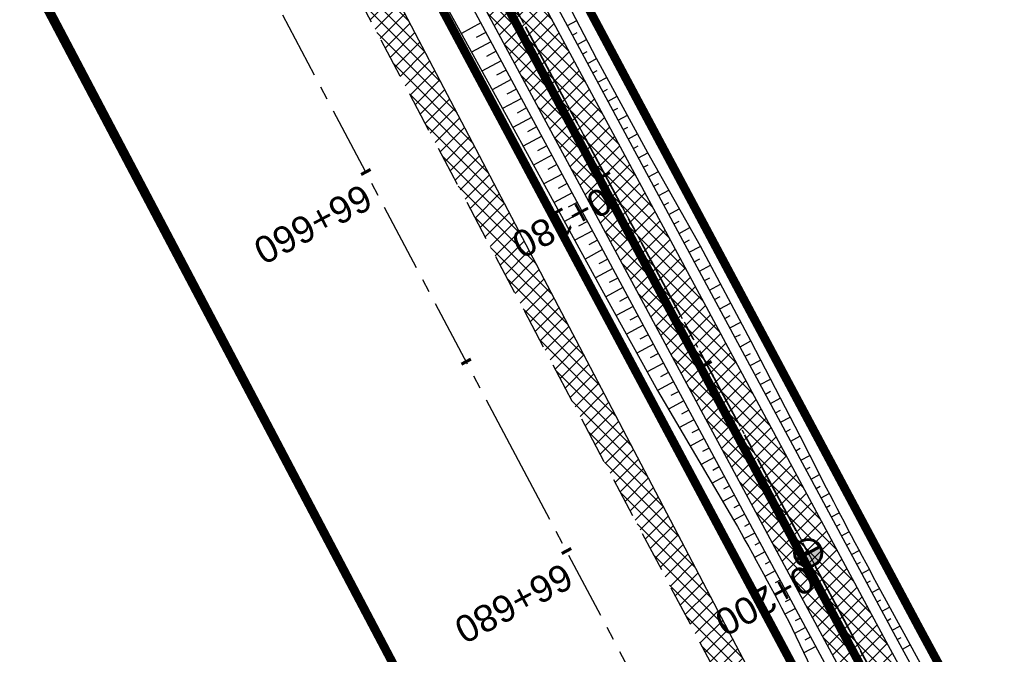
# Model space of a CAD drawing. Header units: metres. Extents: x 7529682 to 7533751, y 5721195 to 5727842.
# Tile 201 of 210: x 7529773 to 7529819, y 5727616 to 5727645. Entities that reach past the tile are written whole.
import ezdxf

# ---------------------------------------------------------------- set-up
doc = ezdxf.new("R2010")
doc.units = ezdxf.units.M
for name, pattern in [('817-dzialki-09-05-04$0$HIDDEN', [0.375, 0.25, -0.125]), ('ACAD_ISO05W100', [33, 24, -3, 0, -3, 0, -3]), ('CENTER', [50.8, 31.75, -6.35, 6.35, -6.35]), ('CENTER2', [28.575, 19.05, -3.175, 3.175, -3.175]), ('HIDDEN', [9.525, 6.35, -3.175])]:
    doc.linetypes.add(name, pattern=pattern)
for name, color, linetype in [('C-DROGI-SYTUACJA', 7, 'Continuous'), ('C-DROGI-SYTUACJA-ETYKIETY', 7, 'Continuous'), ('D-hatch-pobocza', 131, 'Continuous'), ('D-pobocza', 60, 'Continuous'), ('D-rowy', 160, 'Continuous'), ('D-skarpa', 2, 'Continuous'), ('D-skarpa-kreskowanie', 2, 'Continuous')]:
    doc.layers.add(name, color=color, linetype=linetype)
for name, color, linetype, lineweight, true_color in [('D-ewidencja-numery', 7, 'Continuous', 50, 0x40ff00), ('D-hatch-ciag-pieszo-rowerowy', 7, 'Continuous', 13, 0xff9f80), ('D-LR-etap-III', 7, '817-dzialki-09-05-04$0$HIDDEN', 50, 0x00008f)]:
    doc.layers.add(name, color=color, linetype=linetype, lineweight=lineweight, true_color=true_color)
for name, color, linetype, lineweight in [('D-krawędzie', 3, 'Continuous', 30), ('D-obrzeża', 2, 'Continuous', 30), ('D-oś', 10, 'CENTER', 30), ('D-pas-drogowy', 7, 'ACAD_ISO05W100', 50)]:
    doc.layers.add(name, color=color, linetype=linetype, lineweight=lineweight)
doc.layers.add('poprzeczki', color=7, linetype='Continuous', true_color=0x0000c7)
doc.styles.get("Standard").update_dxf_attribs({"font": 'arial.ttf'})
pattern_1 = [(45, (0, 0), (-0.33675960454, 0.33675960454), []), (135, (0, 0), (-0.33675960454, -0.33675960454), [])]

# ---------------------------------------------------------------- blocks, each defined once
blk = doc.blocks.new('AeccTickLine')
at = {"color": 0, "linetype": 'ByBlock', "lineweight": -2}
blk.add_line((0, 1), (0, -1), dxfattribs=at)
blk = doc.blocks.new('kilometraz')
at = {"linetype": 'ByBlock', "lineweight": -2}
blk.add_hatch(color=0, dxfattribs=at).paths.add_polyline_path([(0, -0.28125, 0.41421356), (0.28125, 0, 0.41421356), (0, 0.28125)])
at = {"color": 0, "linetype": 'ByBlock', "lineweight": -2}
blk.add_line((0, 0.28125), (0, -0.28125), dxfattribs=at)
blk.add_circle((0, 0), 0.28125, dxfattribs=at)

msp = doc.modelspace()

# ---------------------------------------------------------------- hatches: boundary and pattern name
at = {"layer": 'D-hatch-ciag-pieszo-rowerowy'}
h = msp.add_hatch(dxfattribs=at)
h.set_pattern_fill('ANSI37', color=256, scale=0.15, style=0)
h.set_pattern_definition(pattern_1)
edge = h.paths.add_edge_path()
edge.add_line((7529794.958, 5727650.503), (7529776.019, 5727686.408))
edge.add_line((7529776.019, 5727686.408), (7529748.844, 5727737.805))
edge.add_line((7529748.844, 5727737.805), (7529744.118, 5727746.741))
edge.add_arc((7529726.438, 5727737.391), 20, 27.8727, 44.2965)
edge.add_line((7529740.753, 5727751.358), (7529739.549, 5727752.592))
edge.add_arc((7529753.864, 5727766.559), 20, 207.9018, 224.2965, ccw=False)
edge.add_line((7529736.189, 5727757.2), (7529717.235, 5727792.995))
edge.add_line((7529717.235, 5727792.995), (7529715.008, 5727791.858))
edge.add_line((7529715.008, 5727791.858), (7529734.148, 5727755.712))
edge.add_arc((7529751.823, 5727765.071), 20, 207.9018, 224.2965)
edge.add_line((7529737.508, 5727751.104), (7529738.712, 5727749.87))
edge.add_arc((7529724.397, 5727735.903), 20, 27.8728, 44.2965, ccw=False)
edge.add_line((7529742.077, 5727745.253), (7529746.633, 5727736.639))
edge.add_line((7529746.633, 5727736.639), (7529773.808, 5727685.242))
edge.add_line((7529773.808, 5727685.242), (7529792.751, 5727649.328))
edge.add_line((7529792.751, 5727649.328), (7529811.281, 5727614.82))
edge.add_line((7529811.281, 5727614.82), (7529836.657, 5727568.297))
edge.add_line((7529836.657, 5727568.297), (7529856.555, 5727531.255))
edge.add_line((7529856.555, 5727531.255), (7529859.536, 5727525.637))
edge.add_line((7529859.536, 5727525.637), (7529862.565, 5727525.262))
edge.add_line((7529862.565, 5727525.262), (7529858.761, 5727532.432))
edge.add_line((7529858.761, 5727532.432), (7529838.856, 5727569.487))
edge.add_line((7529838.856, 5727569.487), (7529813.479, 5727616.01))
edge.add_line((7529813.479, 5727616.01), (7529794.958, 5727650.503))
at = {"layer": 'D-hatch-pobocza'}
h = msp.add_hatch(dxfattribs=at)
h.set_pattern_fill('ANSI37', color=256, scale=0.15, style=0)
h.set_pattern_definition(pattern_1)
h.paths.add_polyline_path([(7529905.34, 5727429.09), (7529892.28, 5727453.58), (7529881.53, 5727473.69), (7529872.27, 5727491.4), (7529857.46, 5727519.14), (7529841.38, 5727549.79), (7529827.75, 5727575.78), (7529816.4, 5727596.89), (7529800.43, 5727627.4), (7529788.07, 5727650.98), (7529775.85, 5727673.83), (7529761.3, 5727701.31), (7529749.89, 5727722.83), (7529745.5, 5727731.66), (7529738.971, 5727744.085), (7529737.465, 5727743.316), (7529742.213, 5727734.302), (7529762.326, 5727696.274), (7529777.785, 5727667.006), (7529799.322, 5727626.3), (7529822.193, 5727583.156), (7529846.924, 5727536.347), (7529864.752, 5727502.663), (7529900.459, 5727434.965), (7529935.352, 5727369.308), (7529971.476, 5727300.786), (7529988.361, 5727268.841), (7529990.28, 5727268.6), (7529990.329, 5727268.617), (7529981.66, 5727284.96), (7529968.42, 5727309.6), (7529956.4, 5727332.85), (7529943.52, 5727357.04), (7529932.32, 5727378.32), (7529916.68, 5727408.01)])

# ---------------------------------------------------------------- linework, layer by layer
at = {"layer": 'C-DROGI-SYTUACJA', "color": 10, "linetype": 'CENTER2', "lineweight": 35, "ltscale": 0.2}
msp.add_lwpolyline([(7529714.301, 5727795.865), (7529735.169, 5727756.456, 0.071658), (7529738.529, 5727751.848), (7529739.732, 5727750.614, -0.071785), (7529743.098, 5727745.997), (7529747.739, 5727737.221), (7529774.913, 5727685.825), (7529793.855, 5727649.915), (7529812.38, 5727615.415), (7529837.757, 5727568.892), (7529857.658, 5727531.843), (7529878.79, 5727492.008), (7529902.589, 5727447.335), (7529918.538, 5727417.135), (7529944.281, 5727366.741), (7529969.685, 5727318.815), (7529986.23, 5727287.312), (7529994.785, 5727271.452), (7530014.919, 5727233.118)], format="xyb", dxfattribs=at)
at = {"layer": 'D-ewidencja-numery', "color": 12, "ltscale": 15, "true_color": 0xc70000}
msp.add_lwpolyline([(7529715.573, 5727792.968), (7529717.68, 5727794.024), (7529736.275, 5727758.647), (7529744.511, 5727750.406), (7529750.283, 5727738.55), (7529777.109, 5727687.569), (7529796.515, 5727651.33), (7529814.938, 5727616.793), (7529839.007, 5727572.304), (7529860.618, 5727532.509), (7529882.349, 5727491.504), (7529904.865, 5727449.096), (7529920.747, 5727418.885), (7529946.677, 5727368.547), (7529972.025, 5727320.573), (7529987.74, 5727290.153), (7529996.497, 5727273.662), (7530017.541, 5727234.203)], dxfattribs=at)
at = {"layer": 'D-krawędzie', "linetype": 'HIDDEN', "ltscale": 0.3}
msp.add_lwpolyline([(7529737.465, 5727743.316), (7529742.213, 5727734.302), (7529762.326, 5727696.274), (7529777.785, 5727667.006), (7529799.322, 5727626.3), (7529822.193, 5727583.156), (7529846.924, 5727536.347), (7529864.752, 5727502.663), (7529900.459, 5727434.965), (7529935.352, 5727369.308), (7529971.476, 5727300.786), (7530006.702, 5727234.141)], dxfattribs=at)
at = {"layer": 'D-LR-etap-III', "ltscale": 10, "flags": 128}
msp.add_lwpolyline([(7531750.474, 5723895.103, 0.4, 0.4, 0), (7531750.505, 5723895.13, 0.4, 0.4, 0), (7531682.71, 5724022.92, 0.4, 0.4, 0), (7531619.177, 5724147.204, 0.4, 0.4, 0), (7531592.309, 5724198.489, 0.4, 0.4, 0), (7531553.264, 5724272.919, 0.4, 0.4, 0), (7531504.02, 5724366.79, 0.4, 0.4, 0), (7531482.09, 5724407.62, 0.4, 0.4, 0), (7531412.35, 5724541.183, 0.4, 0.4, 0), (7531388.464, 5724586.93, 0.4, 0.4, 0), (7531345.12, 5724669.94, 0.4, 0.4, 0), (7531127.66, 5725081.67, 0.4, 0.4, 0), (7531059.253, 5725211.041, 0.4, 0.4, 0), (7531008.007, 5725307.954, 0.4, 0.4, 0), (7530964.182, 5725390.836, 0.4, 0.4, 0), (7530914.557, 5725484.684, 0.4, 0.4, 0), (7530865.243, 5725577.494, 0.4, 0.4, 0), (7530840.085, 5725624.059, 0.4, 0.4, 0), (7530802.56, 5725694.925, 0.4, 0.4, 0), (7530755.54, 5725787.51, 0.4, 0.4, 0), (7530708.718, 5725876.303, 0.4, 0.4, 0), (7530695.12, 5725902.09, 0.4, 0.4, 0), (7530642.914, 5726001.078, 0.4, 0.4, 0), (7530634.935, 5726016.147, 0.4, 0.4, 0), (7530610.82, 5726061.93, 0.4, 0.4, 0), (7530610.82, 5726061.93, 0.4, 0.4, 0), (7530607.21, 5726063.51, 0.4, 0.4, 0), (7530597.42, 5726080.68, 0.4, 0.4, 0), (7530591.16, 5726088.44, 0.4, 0.4, 0), (7530581.28, 5726107.21, 0.4, 0.4, 0), (7530571.29, 5726130.56, 0.4, 0.4, 0), (7530549.555, 5726171.527, 0.4, 0.4, 0), (7530531.014, 5726206.474, 0.4, 0.4, 0), (7530516.461, 5726236.017, 0.4, 0.4, 0), (7530500.799, 5726266.141, 0.4, 0.4, 0), (7530491.35, 5726283.94, 0.4, 0.4, 0), (7530482.4, 5726303.41, 0.4, 0.4, 0), (7530482.4, 5726303.41, 0.4, 0.4, 0), (7530450.41, 5726357.28, 0.4, 0.4, 0), (7530397.759, 5726458.5, 0.4, 0.4, 0), (7530334.708, 5726583.665, 0.4, 0.4, 0), (7530303.939, 5726645.168, 0.4, 0.4, 0), (7530300.51, 5726651.778, 0.4, 0.4, 0), (7530289.214, 5726671.967, 0.4, 0.4, 0), (7530281.54, 5726685.57, 0.4, 0.4, 0), (7530261.371, 5726724.163, 0.4, 0.4, 0), (7530254.03, 5726738.21, 0.4, 0.4, 0), (7530197.22, 5726845.06, 0.4, 0.4, 0), (7530194.71, 5726849.15, 0.4, 0.4, 0), (7530195.92, 5726850.75, 0.4, 0.4, 0), (7530170.547, 5726892.961, 0.4, 0.4, 0), (7530143.175, 5726945.066, 0.4, 0.4, 0), (7530105.06, 5727018.32, 0.4, 0.4, 0), (7530100.06, 5727027.16, 0.4, 0.4, 0), (7530062.319, 5727099.625, 0.4, 0.4, 0), (7530015.379, 5727189.42, 0.4, 0.4, 0), (7529983.208, 5727250.207, 0.4, 0.4, 0), (7529953.284, 5727306.747, 0.4, 0.4, 0), (7529900.671, 5727406.159, 0.4, 0.4, 0), (7529890.63, 5727425.131, 0.4, 0.4, 0), (7529875.155, 5727454.426, 0.4, 0.4, 0), (7529857.56, 5727487.787, 0.4, 0.4, 0), (7529835.194, 5727530.193, 0.4, 0.4, 0), (7529811.741, 5727574.662, 0.4, 0.4, 0), (7529792.102, 5727611.923, 0.4, 0.4, 0), (7529768.066, 5727657.47, 0.4, 0.4, 0), (7529755.211, 5727682.131, 0.4, 0.4, 0), (7529753.31, 5727681.13, 0.4, 0.4, 0), (7529739.21, 5727707.77, 0.4, 0.4, 0), (7529735.395, 5727711.252, 0.4, 0.4, 0), (7529725.42, 5727730.2, 0.4, 0.4, 0), (7529723.55, 5727729.88, 0.4, 0.4, 0), (7529695.567, 5727782.932, 0.4, 0.4, 0), (7529717.68, 5727794.024, 0.4, 0.4, 0), (7529736.275, 5727758.647, 0.4, 0.4, 0), (7529736.275, 5727758.647, 0.4, 0.4, 0), (7529744.511, 5727750.406, 0.4, 0.4, 0), (7529744.511, 5727750.406, 0.4, 0.4, 0), (7529750.283, 5727738.55, 0.4, 0.4, 0), (7529777.109, 5727687.569, 0.4, 0.4, 0), (7529796.515, 5727651.33, 0.4, 0.4, 0), (7529814.938, 5727616.793, 0.4, 0.4, 0), (7529839.007, 5727572.304, 0.4, 0.4, 0), (7529860.618, 5727532.509, 0.4, 0.4, 0), (7529882.349, 5727491.504, 0.4, 0.4, 0), (7529904.865, 5727449.096, 0.4, 0.4, 0), (7529920.747, 5727418.885, 0.4, 0.4, 0), (7529946.677, 5727368.547, 0.4, 0.4, 0), (7529972.025, 5727320.573, 0.4, 0.4, 0), (7529987.74, 5727290.153, 0.4, 0.4, 0), (7529996.497, 5727273.662, 0.4, 0.4, 0), (7530017.541, 5727234.203, 0.4, 0.4, 0), (7530033.054, 5727204.864, 0.4, 0.4, 0), (7530051.623, 5727170.223, 0.4, 0.4, 0), (7530069.277, 5727137.016, 0.4, 0.4, 0), (7530089.385, 5727097.534, 0.4, 0.4, 0), (7530109.713, 5727060.747, 0.4, 0.4, 0), (7530136.77, 5727011.64, 0.4, 0.4, 0), (7530162.447, 5726962.744, 0.4, 0.4, 0), (7530187.674, 5726916.992, 0.4, 0.4, 0), (7530207.821, 5726879.335, 0.4, 0.4, 0), (7530230.626, 5726834.519, 0.4, 0.4, 0), (7530262.288, 5726776.618, 0.4, 0.4, 0), (7530277.51, 5726760.213, 0.4, 0.4, 0), (7530286.037, 5726744.107, 0.4, 0.4, 0), (7530288.097, 5726735.884, 0.4, 0.4, 0), (7530290.394, 5726725.047, 0.4, 0.4, 0), (7530296.177, 5726713.583, 0.4, 0.4, 0), (7530302.726, 5726701.182, 0.4, 0.4, 0), (7530325.685, 5726657.466, 0.4, 0.4, 0), (7530343.244, 5726623.649, 0.4, 0.4, 0), (7530360.23, 5726591.747, 0.4, 0.4, 0), (7530383.209, 5726548.059, 0.4, 0.4, 0), (7530406.018, 5726503.606, 0.4, 0.4, 0), (7530427.465, 5726462.62, 0.4, 0.4, 0), (7530447.928, 5726424.388, 0.4, 0.4, 0), (7530471.127, 5726379.921, 0.4, 0.4, 0), (7530490.501, 5726343.033, 0.4, 0.4, 0), (7530509.499, 5726306.733, 0.4, 0.4, 0), (7530529.89, 5726267.244, 0.4, 0.4, 0), (7530543.852, 5726238.99, 0.4, 0.4, 0), (7530554.809, 5726218.944, 0.4, 0.4, 0), (7530559.027, 5726212.223, 0.4, 0.4, 0), (7530563.061, 5726206.41, 0.4, 0.4, 0), (7530566.934, 5726200.464, 0.4, 0.4, 0), (7530569.771, 5726194.902, 0.4, 0.4, 0), (7530571.473, 5726191.282, 0.4, 0.4, 0), (7530572.839, 5726188.025, 0.4, 0.4, 0), (7530575.295, 5726182.035, 0.4, 0.4, 0), (7530579.737, 5726173.306, 0.4, 0.4, 0), (7530583.3, 5726167.41, 0.4, 0.4, 0), (7530593.4, 5726163.33, 0.4, 0.4, 0), (7530598.618, 5726155.264, 0.4, 0.4, 0), (7530608.258, 5726140.497, 0.4, 0.4, 0), (7530603.27, 5726136.83, 0.4, 0.4, 0), (7530606.53, 5726131.84, 0.4, 0.4, 0), (7530604.239, 5726124.217, 0.4, 0.4, 0), (7530605.847, 5726121.63, 0.4, 0.4, 0), (7530608.972, 5726116.164, 0.4, 0.4, 0), (7530618.114, 5726097.791, 0.4, 0.4, 0), (7530651.213, 5726034.96, 0.4, 0.4, 0), (7530670.244, 5725998.611, 0.4, 0.4, 0), (7530698.075, 5725945.953, 0.4, 0.4, 0), (7530716.506, 5725911.305, 0.4, 0.4, 0), (7530735.223, 5725875.667, 0.4, 0.4, 0), (7530752.504, 5725842.155, 0.4, 0.4, 0), (7530778.311, 5725793.501, 0.4, 0.4, 0), (7530797.5, 5725756.382, 0.4, 0.4, 0), (7530812.519, 5725728.289, 0.4, 0.4, 0), (7530820.039, 5725713.16, 0.4, 0.4, 0), (7530822.422, 5725710.194, 0.4, 0.4, 0), (7530833.155, 5725688.801, 0.4, 0.4, 0), (7530849.629, 5725656.159, 0.4, 0.4, 0), (7530867.983, 5725621.964, 0.4, 0.4, 0), (7530872.63, 5725612.888, 0.4, 0.4, 0), (7530880.354, 5725597.595, 0.4, 0.4, 0), (7530883.839, 5725593.389, 0.4, 0.4, 0), (7530891.782, 5725587.763, 0.4, 0.4, 0), (7530895.039, 5725584.281, 0.4, 0.4, 0), (7530897.034, 5725580.941, 0.4, 0.4, 0), (7530900.952, 5725579.946, 0.4, 0.4, 0), (7530904.81, 5725571.977, 0.4, 0.4, 0), (7530903.682, 5725568.566, 0.4, 0.4, 0), (7530908.901, 5725558.845, 0.4, 0.4, 0), (7530910.252, 5725545.672, 0.4, 0.4, 0), (7530912.873, 5725538.646, 0.4, 0.4, 0), (7530945.278, 5725478.464, 0.4, 0.4, 0), (7530959.692, 5725450.246, 0.4, 0.4, 0), (7531002.827, 5725368.192, 0.4, 0.4, 0), (7531044.704, 5725290.314, 0.4, 0.4, 0), (7531064.099, 5725253.213, 0.4, 0.4, 0), (7531083.01, 5725216.678, 0.4, 0.4, 0), (7531113.013, 5725158.466, 0.4, 0.4, 0), (7531137.364, 5725113.071, 0.4, 0.4, 0), (7531150.831, 5725086.712, 0.4, 0.4, 0), (7531159.746, 5725076.641, 0.4, 0.4, 0), (7531166.31, 5725074.58, 0.4, 0.4, 0), (7531172.29, 5725062.58, 0.4, 0.4, 0), (7531170.59, 5725055.606, 0.4, 0.4, 0), (7531173.733, 5725044.081, 0.4, 0.4, 0), (7531215.342, 5724964.86, 0.4, 0.4, 0), (7531238.054, 5724921.685, 0.4, 0.4, 0), (7531262.39, 5724875.283, 0.4, 0.4, 0), (7531295.587, 5724811.266, 0.4, 0.4, 0), (7531348.488, 5724712.363, 0.4, 0.4, 0), (7531363.741, 5724682.684, 0.4, 0.4, 0), (7531366.987, 5724675.865, 0.4, 0.4, 0), (7531382.541, 5724646.111, 0.4, 0.4, 0), (7531401.299, 5724610.875, 0.4, 0.4, 0), (7531428.965, 5724558.862, 0.4, 0.4, 0), (7531449.111, 5724520.398, 0.4, 0.4, 0), (7531477.293, 5724465.831, 0.4, 0.4, 0), (7531500.996, 5724421.113, 0.4, 0.4, 0), (7531512.122, 5724400.549, 0.4, 0.4, 0), (7531513.782, 5724396.757, 0.4, 0.4, 0), (7531526.32, 5724379.39, 0.4, 0.4, 0), (7531566.784, 5724302.736, 0.4, 0.4, 0), (7531612.277, 5724225.61, 0.4, 0.4, 0), (7531620.493, 5724210.548, 0.4, 0.4, 0), (7531631.578, 5724196.258, 0.4, 0.4, 0), (7531653.484, 5724152.434, 0.4, 0.4, 0), (7531661.151, 5724128.494, 0.4, 0.4, 0), (7531673.881, 5724101.186, 0.4, 0.4, 0), (7531684.691, 5724081.184, 0.4, 0.4, 0), (7531699.212, 5724051.17, 0.4, 0.4, 0), (7531704.034, 5724040.584, 0.4, 0.4, 0), (7531704.034, 5724040.584, 0.4, 0.4, 0), (7531703.913, 5724037.17, 0.4, 0.4, 0), (7531736.42, 5723969.232, 0.4, 0.4, 0), (7531738.285, 5723967.699, 0.4, 0.4, 0), (7531742.181, 5723962.346, 0.4, 0.4, 0), (7531744.286, 5723958.616, 0.4, 0.4, 0), (7531755.393, 5723944.193, 0.4, 0.4, 0), (7531758.69, 5723936.76, 0.4, 0.4, 0), (7531780.08, 5723929.25, 0.4, 0.4, 0), (7531792.612, 5723906.338, 0.4, 0.4, 0), (7531792.612, 5723906.338, 0.4, 0.4, 0), (7531756.962, 5723883.055, 0.4, 0.4, 0), (7531750.46, 5723895.13, 0.4, 0.4, 0), (7531750.46, 5723895.13, 0, 0, 0)], format="xyseb", dxfattribs=at)
at = {"layer": 'D-obrzeża'}
for points in [[(7529996.408, 5727271.05), (7529995.888, 5727272.04), (7529987.333, 5727287.9), (7529970.791, 5727319.398), (7529945.39, 5727367.318), (7529919.647, 5727417.711), (7529903.693, 5727447.921), (7529879.894, 5727492.595), (7529858.761, 5727532.432), (7529838.856, 5727569.487), (7529813.479, 5727616.01), (7529794.958, 5727650.503), (7529776.019, 5727686.408), (7529748.844, 5727737.805), (7529744.118, 5727746.741, 0.071785), (7529740.753, 5727751.358), (7529739.549, 5727752.592, -0.071658), (7529736.189, 5727757.2), (7529717.235, 5727792.995)], [(7530013.813, 5727232.534), (7529993.681, 5727270.865), (7529985.127, 5727286.725), (7529968.58, 5727318.231), (7529943.172, 5727366.164), (7529917.429, 5727416.559), (7529901.485, 5727446.75), (7529877.686, 5727491.422), (7529856.555, 5727531.255), (7529836.657, 5727568.297), (7529811.281, 5727614.82), (7529792.751, 5727649.328), (7529773.808, 5727685.242), (7529746.633, 5727736.639), (7529746.633, 5727736.639), (7529742.077, 5727745.253, 0.071785), (7529738.712, 5727749.87), (7529737.508, 5727751.104, -0.071658), (7529734.148, 5727755.712), (7529715.008, 5727791.858)]]:
    msp.add_lwpolyline(points, format="xyb", dxfattribs=at)
at = {"layer": 'D-oś', "ltscale": 0.1}
msp.add_lwpolyline([(7530003.607, 5727232.506), (7529968.381, 5727299.153), (7529932.259, 5727367.671), (7529897.365, 5727433.327), (7529861.657, 5727501.028), (7529843.829, 5727534.712), (7529819.1, 5727581.518), (7529796.228, 5727624.663), (7529774.69, 5727665.371), (7529759.232, 5727694.637), (7529739.12, 5727732.663), (7529700.238, 5727806.043)], dxfattribs=at)
at = {"layer": 'D-oś', "ltscale": 0.03}
msp.add_lwpolyline([(7529714.301, 5727795.865), (7529735.169, 5727756.456, 0.071658), (7529738.529, 5727751.848), (7529739.732, 5727750.614, -0.071785), (7529743.098, 5727745.997), (7529747.739, 5727737.221), (7529774.913, 5727685.825), (7529793.855, 5727649.915), (7529812.38, 5727615.415), (7529837.757, 5727568.892), (7529857.658, 5727531.843), (7529878.79, 5727492.008), (7529902.589, 5727447.335), (7529918.538, 5727417.135), (7529944.281, 5727366.741), (7529969.685, 5727318.815), (7529986.23, 5727287.312), (7529994.785, 5727271.452), (7530014.919, 5727233.118)], format="xyb", dxfattribs=at)
at = {"layer": 'D-pas-drogowy', "ltscale": 0.2, "flags": 128}
msp.add_lwpolyline([(7531633.019, 5724182.834, 0.4, 0.4, 0), (7531617.559, 5724211.608, 0.4, 0.4, 0), (7531566.784, 5724302.736, 0.4, 0.4, 0), (7531538.419, 5724356.47, 0.4, 0.4, 0), (7531526.32, 5724379.39, 0.4, 0.4, 0), (7531516.102, 5724393.607, 0.4, 0.4, 0.001485), (7531513.78, 5724396.838, 0.4, 0.4, 0), (7531501.87, 5724413.41, 0.4, 0.4, 0), (7531474.926, 5724464.508, 0.4, 0.4, 0), (7531446.2, 5724518.992, 0.4, 0.4, 0), (7531424.962, 5724559.262, 0.4, 0.4, 0), (7531398.444, 5724609.566, 0.4, 0.4, 0), (7531379.647, 5724645.216, 0.4, 0.4, 0), (7531365.23, 5724672.56, 0.4, 0.4, 0), (7531341.306, 5724717.915, 0.4, 0.4, 0), (7531312.9, 5724771.789, 0.4, 0.4, 0), (7531292.591, 5724810.307, 0.4, 0.4, 0), (7531259.392, 5724873.271, 0.4, 0.4, 0), (7531233.74, 5724921.923, 0.4, 0.4, 0), (7531203.073, 5724980.092, 0.4, 0.4, 0), (7531173.471, 5725036.225, 0.4, 0.4, 0), (7531168.27, 5725046.09, 0.4, 0.4, 0), (7531172.29, 5725062.58, 0.4, 0.4, 0), (7531166.31, 5725074.58, 0.4, 0.4, 0), (7531150.32, 5725079.6, 0.4, 0.4, 0), (7531141.5, 5725096.43, 0.4, 0.4, 0), (7531109.312, 5725157.814, 0.4, 0.4, 0), (7531086.641, 5725201.048, 0.4, 0.4, 0), (7531059.198, 5725253.384, 0.4, 0.4, 0), (7531028.207, 5725312.489, 0.4, 0.4, 0), (7530999.105, 5725367.99, 0.4, 0.4, 0), (7530956.248, 5725449.725, 0.4, 0.4, 0), (7530924.398, 5725510.464, 0.4, 0.4, 0), (7530897.51, 5725561.74, 0.4, 0.4, 0), (7530894.46, 5725566.14, 0.4, 0.4, 0), (7530892.16, 5725570.49, 0.4, 0.4, 0), (7530869.363, 5725613.307, 0.4, 0.4, 0), (7530861.694, 5725627.705, 0.4, 0.4, 0), (7530852.74, 5725644.52, 0.4, 0.4, 0), (7530831.51, 5725684.2, 0.4, 0.4, 0), (7530811.13, 5725722.52, 0.4, 0.4, 0), (7530792.348, 5725757.941, 0.4, 0.4, 0), (7530768.03, 5725803.8, 0.4, 0.4, 0), (7530748.769, 5725840.179, 0.4, 0.4, 0), (7530727.7, 5725879.97, 0.4, 0.4, 0), (7530712.098, 5725909.545, 0.4, 0.4, 0), (7530693.644, 5725944.645, 0.4, 0.4, 0), (7530665.702, 5725997.539, 0.4, 0.4, 0), (7530641.76, 5726042.88, 0.4, 0.4, 0), (7530616.5, 5726091.48, 0.4, 0.4, 0), (7530604.628, 5726114.32, 0.4, 0.4, -0.007763), (7530602.5, 5726118.43, 0.4, 0.4, 0), (7530603.992, 5726123.395, 0.4, 0.4, 0), (7530606.53, 5726131.84, 0.4, 0.4, 0), (7530603.27, 5726136.83, 0.4, 0.4, 0), (7530593.776, 5726151.369, 0.4, 0.4, 0), (7530590.203, 5726156.84, 0.4, 0.4, 0), (7530583.3, 5726167.41, 0.4, 0.4, 0), (7530580.578, 5726170.428, 0.4, 0.4, 0), (7530575.85, 5726175.67, 0.4, 0.4, 0), (7530569.01, 5726186.66, 0.4, 0.4, 0), (7530562.555, 5726199.189, 0.4, 0.4, 0), (7530555.67, 5726211.39, 0.4, 0.4, 0), (7530548.29, 5726224.23, 0.4, 0.4, 0), (7530540.58, 5726237.71, 0.4, 0.4, 0), (7530532.68, 5726252.65, 0.4, 0.4, 0), (7530524.06, 5726269.35, 0.4, 0.4, 0), (7530502.82, 5726309.91, 0.4, 0.4, 0), (7530488.83, 5726336.63, 0.4, 0.4, 0), (7530466.03, 5726380.16, 0.4, 0.4, 0), (7530438.47, 5726432.77, 0.4, 0.4, 0), (7530424.53, 5726459.09, 0.4, 0.4, 0), (7530401.63, 5726502.97, 0.4, 0.4, 0), (7530383.38, 5726538.06, 0.4, 0.4, 0), (7530353.97, 5726593.52, 0.4, 0.4, 0), (7530338.47, 5726622.74, 0.4, 0.4, 0), (7530322.01, 5726653.88, 0.4, 0.4, 0), (7530297.54, 5726700.33, 0.4, 0.4, 0), (7530287.38, 5726719.6, 0.4, 0.4, 0), (7530285.95, 5726722.316, 0.4, 0.4, 0), (7530280.26, 5726733.12, 0.4, 0.4, 0), (7530266.73, 5726758.74, 0.4, 0.4, 0), (7530260.42, 5726770.47, 0.4, 0.4, 0), (7530253.25, 5726783.82, 0.4, 0.4, 0), (7530244.95, 5726799.33, 0.4, 0.4, 0), (7530239.39, 5726808.49, 0.4, 0.4, 0), (7530238.29, 5726807.9, 0.4, 0.4, 0), (7530218.11, 5726850.67, 0.4, 0.4, 0), (7530175.907, 5726928.168, 0.4, 0.4, 0), (7530096.68, 5727076.15, 0.4, 0.4, 0), (7530094.68, 5727079.89, 0.4, 0.4, 0), (7530064.597, 5727135.523, 0.4, 0.4, 0), (7530046.731, 5727168.892, 0.4, 0.4, 0), (7530025.803, 5727208.461, 0.4, 0.4, 0), (7530012.847, 5727232.979, 0.4, 0.4, 0), (7529994.15, 5727268.45, 0.4, 0.4, 0), (7529981.671, 5727291.93, 0.4, 0.4, 0), (7529949.89, 5727351.73, 0.4, 0.4, 0), (7529924.75, 5727399.03, 0.4, 0.4, 0), (7529915.516, 5727417.1, 0.4, 0.4, 0), (7529885.83, 5727475.19, 0.4, 0.4, 0), (7529862.56, 5727519.97, 0.4, 0.4, 0), (7529852.985, 5727538.191, 0.4, 0.4, 0), (7529836.513, 5727569.511, 0.4, 0.4, 0), (7529815.369, 5727609.141, 0.4, 0.4, 0), (7529792.795, 5727651.247, 0.4, 0.4, 0), (7529774.199, 5727685.858, 0.4, 0.4, 0), (7529746.966, 5727736.059, 0.4, 0.4, 0), (7529733.92, 5727757.62, 0.4, 0.4, 0), (7529708.607, 5727806.389, 0.4, 0.4, 0), (7529688.492, 5727796.345, 0.4, 0.4, 0), (7529723.55, 5727729.88, 0.4, 0.4, 0), (7529725.42, 5727730.2, 0.4, 0.4, 0), (7529735.38, 5727711.28, 0.4, 0.4, 0), (7529739.21, 5727707.77, 0.4, 0.4, 0), (7529753.31, 5727681.13, 0.4, 0.4, 0), (7529755.178, 5727682.114, 0.4, 0.4, 0), (7529792.102, 5727611.923, 0.4, 0.4, 0), (7529811.741, 5727574.662, 0.4, 0.4, 0), (7529835.194, 5727530.193, 0.4, 0.4, 0), (7529857.56, 5727487.787, 0.4, 0.4, 0), (7529875.155, 5727454.426, 0.4, 0.4, 0), (7529890.63, 5727425.131, 0.4, 0.4, 0), (7529900.671, 5727406.159, 0.4, 0.4, 0), (7529953.284, 5727306.747, 0.4, 0.4, 0), (7529983.208, 5727250.207, 0.4, 0.4, 0), (7530015.379, 5727189.42, 0.4, 0.4, 0), (7530062.319, 5727099.625, 0.4, 0.4, 0), (7530100.06, 5727027.16, 0.4, 0.4, 0), (7530105.06, 5727018.32, 0.4, 0.4, 0), (7530143.175, 5726945.066, 0.4, 0.4, 0), (7530170.547, 5726892.961, 0.4, 0.4, 0), (7530195.92, 5726850.75, 0.4, 0.4, 0), (7530194.71, 5726849.15, 0.4, 0.4, 0), (7530197.22, 5726845.06, 0.4, 0.4, 0), (7530254.03, 5726738.21, 0.4, 0.4, 0), (7530261.371, 5726724.163, 0.4, 0.4, 0), (7530281.54, 5726685.57, 0.4, 0.4, 0), (7530289.214, 5726671.967, 0.4, 0.4, 0), (7530300.51, 5726651.778, 0.4, 0.4, 0), (7530303.939, 5726645.168, 0.4, 0.4, 0), (7530334.708, 5726583.665, 0.4, 0.4, 0), (7530397.759, 5726458.5, 0.4, 0.4, 0), (7530450.41, 5726357.28, 0.4, 0.4, 0), (7530482.4, 5726303.41, 0.4, 0.4, 0), (7530483.688, 5726301.003, 0.4, 0.4, 0), (7530491.35, 5726283.94, 0.4, 0.4, 0), (7530512.67, 5726243.78, 0.4, 0.4, 0), (7530529.43, 5726209.46, 0.4, 0.4, 0), (7530571.29, 5726130.56, 0.4, 0.4, 0), (7530581.28, 5726107.21, 0.4, 0.4, 0), (7530591.16, 5726088.44, 0.4, 0.4, 0), (7530597.42, 5726080.68, 0.4, 0.4, 0), (7530607.21, 5726063.51, 0.4, 0.4, 0), (7530610.82, 5726061.93, 0.4, 0.4, 0), (7530634.935, 5726016.147, 0.4, 0.4, 0), (7530642.914, 5726001.078, 0.4, 0.4, 0), (7530695.12, 5725902.09, 0.4, 0.4, 0), (7530708.718, 5725876.303, 0.4, 0.4, 0), (7530755.54, 5725787.51, 0.4, 0.4, 0), (7530802.56, 5725694.925, 0.4, 0.4, 0), (7530840.085, 5725624.059, 0.4, 0.4, 0), (7530865.243, 5725577.494, 0.4, 0.4, 0), (7530914.557, 5725484.684, 0.4, 0.4, 0), (7530964.182, 5725390.836, 0.4, 0.4, 0), (7531008.007, 5725307.954, 0.4, 0.4, 0), (7531059.253, 5725211.041, 0.4, 0.4, 0), (7531127.66, 5725081.67, 0.4, 0.4, 0), (7531345.12, 5724669.94, 0.4, 0.4, 0), (7531388.464, 5724586.93, 0.4, 0.4, 0), (7531412.35, 5724541.183, 0.4, 0.4, 0), (7531482.09, 5724407.62, 0.4, 0.4, 0), (7531504.02, 5724366.79, 0.4, 0.4, 0), (7531519.374, 5724337.52, 0.4, 0.4, 0), (7531563.749, 5724252.932, 0.4, 0.4, 0), (7531602.175, 5724179.681, 0.4, 0.4, 0), (7531619.177, 5724147.204, 0.4, 0.4, 0), (7531625.038, 5724135.635, 0.4, 0.4, 0), (7531656.796, 5724073.316, 0.4, 0.4, 0), (7531675.12, 5724037.36, 0.4, 0.4, 0), (7531682.71, 5724022.92, 0.4, 0.4, 0), (7531705.565, 5723979.811, 0.4, 0.4, 0), (7531736.606, 5723921.262, 0.4, 0.4, 0), (7531750.46, 5723895.13, 0.4, 0.4, 0), (7531740.77, 5723886.56, 0.4, 0.4, 0), (7531732.86, 5723885, 0.4, 0.4, 0), (7531722.18, 5723887.77, 0.4, 0.4, 0), (7531729.87, 5723862.17, 0.4, 0.4, 0), (7531742.92, 5723861.93, 0.4, 0.4, 0), (7531763.71, 5723859.52, 0.4, 0.4, 0), (7531768.42, 5723854.12, 0.4, 0.4, 0), (7531787.42, 5723817.97, 0.4, 0.4, 0), (7531795.57, 5723809.82, 0.4, 0.4, 0), (7531816.347, 5723819.85, 0.4, 0.4, 0), (7531816.347, 5723819.85, 0.4, 0.4, 0), (7531805.06, 5723843.23, 0.4, 0.4, 0), (7531803.61, 5723886.23, 0.4, 0.4, 0), (7531803.61, 5723886.23, 0.4, 0.4, 0), (7531780.08, 5723929.25, 0.4, 0.4, 0), (7531758.69, 5723936.76, 0.4, 0.4, 0), (7531749.359, 5723946.412, 0.4, 0.4, 0), (7531742.71, 5723953.29, 0.4, 0.4, 0), (7531735.177, 5723967.878, 0.4, 0.4, 0), (7531722.37, 5723992.68, 0.4, 0.4, 0), (7531705.042, 5724030.886, 0.4, 0.4, 0), (7531699.47, 5724043.17, 0.4, 0.4, 0), (7531692.69, 5724058.11, 0.4, 0.4, 0), (7531679.672, 5724084.017, 0.4, 0.4, 0), (7531674.55, 5724094.21, 0.4, 0.4, 0), (7531666.633, 5724114.003, 0.4, 0.4, 0), (7531649, 5724153.82, 0.4, 0.4, 0), (7531641.49, 5724149.34, 0.4, 0.4, 0), (7531626.04, 5724179.34, 0.4, 0.4, 0), (7531633.03, 5724182.84, 0, 0, 0)], format="xyseb", dxfattribs=at)
at = {"layer": 'D-pobocza'}
for points in [[(7529719.962, 5727788.914), (7529736.631, 5727757.434, 0.071658), (7529739.907, 5727752.941), (7529741.111, 5727751.707, -0.071785), (7529744.56, 5727746.975), (7529749.286, 5727738.039), (7529776.461, 5727686.642), (7529795.4, 5727650.738), (7529813.919, 5727616.248), (7529839.296, 5727569.725), (7529859.202, 5727532.667), (7529880.335, 5727492.83), (7529904.135, 5727448.155), (7529920.091, 5727417.942), (7529945.833, 5727367.549), (7529971.233, 5727319.631), (7529987.775, 5727288.135), (7529996.33, 5727272.275), (7529996.866, 5727271.253)], [(7529718.045, 5727785.054), (7529733.706, 5727755.478, 0.071658), (7529737.151, 5727750.754), (7529738.354, 5727749.521, -0.071785), (7529741.635, 5727745.019), (7529746.191, 5727736.405), (7529773.366, 5727685.008), (7529792.31, 5727649.093), (7529810.841, 5727614.582), (7529836.218, 5727568.059), (7529856.114, 5727531.019), (7529877.245, 5727491.187), (7529901.043, 5727446.515), (7529916.985, 5727416.328), (7529942.728, 5727365.933), (7529968.137, 5727317.998), (7529984.685, 5727286.49), (7529993.24, 5727270.63), (7529993.656, 5727269.837)]]:
    msp.add_lwpolyline(points, format="xyb", dxfattribs=at)
at = {"layer": 'D-pobocza', "linetype": 'ByBlock'}
msp.add_lwpolyline([(7529990.329, 5727268.617), (7529981.66, 5727284.96), (7529968.42, 5727309.6), (7529956.4, 5727332.85), (7529943.52, 5727357.04), (7529932.32, 5727378.32), (7529916.68, 5727408.01), (7529905.34, 5727429.09), (7529892.28, 5727453.58), (7529881.53, 5727473.69), (7529872.27, 5727491.4), (7529857.46, 5727519.14), (7529841.38, 5727549.79), (7529827.75, 5727575.78), (7529816.4, 5727596.89), (7529800.43, 5727627.4), (7529788.07, 5727650.98), (7529775.85, 5727673.83), (7529761.3, 5727701.31), (7529749.89, 5727722.83), (7529745.5, 5727731.66), (7529738.971, 5727744.085), (7529737.465, 5727743.316)], dxfattribs=at)
at = {"layer": 'D-rowy', "linetype": 'HIDDEN', "ltscale": 0.1, "const_width": 0.4, "flags": 128}
msp.add_lwpolyline([(7530210.965, 5726857.162), (7530158.809, 5726954.52), (7530122.465, 5727022.753), (7530095.922, 5727072.859), (7530086.314, 5727091.113), (7530063.16, 5727134.709), (7530033.596, 5727190.759), (7530021.34, 5727213.676), (7530002.619, 5727249.036), (7529995.396, 5727262.503), (7529988.789, 5727275.206), (7529976.334, 5727299.006), (7529958.125, 5727333.488), (7529939.362, 5727369.129), (7529923.146, 5727399.734), (7529918.219, 5727408.985), (7529909.126, 5727427.527), (7529905.376, 5727434.673), (7529896.192, 5727451.152), (7529887.557, 5727467.231), (7529877.124, 5727486.657), (7529866.166, 5727506.778), (7529855.76, 5727526.176), (7529840.707, 5727554.898), (7529824.518, 5727585.588), (7529810.515, 5727612.292), (7529795.682, 5727640.077), (7529780.379, 5727668.69), (7529772.315, 5727684.078), (7529762.635, 5727702.447), (7529747.007, 5727732.117), (7529740.676, 5727744.954)], dxfattribs=at)
at = {"layer": 'D-skarpa', "linetype": 'Continuous'}
for points in [[(7529780.901, 5727678.625), (7529783.162, 5727674.164), (7529785.496, 5727669.743), (7529787.823, 5727665.317), (7529789.077, 5727662.916), (7529789.669, 5727661.937), (7529790.26, 5727660.949), (7529790.692, 5727660.218), (7529792.774, 5727656.623), (7529795.857, 5727650.971), (7529797.55, 5727647.855), (7529799.859, 5727643.42), (7529802.248, 5727639.027), (7529804.694, 5727634.666), (7529807.048, 5727630.255), (7529809.337, 5727625.808), (7529810.243, 5727624.028, 0.003527), (7529812.923, 5727618.931), (7529814.279, 5727616.435), (7529816.379, 5727612.58)], [(7529777.428, 5727676.793), (7529779.77, 5727672.375), (7529781.822, 5727667.804), (7529783.778, 5727663.183), (7529784.918, 5727660.722, 0.003927), (7529786.382, 5727657.944), (7529788.347, 5727654.288), (7529790.705, 5727649.879), (7529791.38, 5727648.61), (7529793.085, 5727645.458), (7529795.486, 5727641.072), (7529800.293, 5727632.302), (7529802.712, 5727627.926), (7529806.259, 5727621.889, -0.009109), (7529808.995, 5727616.822), (7529810.217, 5727614.253)]]:
    msp.add_lwpolyline(points, format="xyb", dxfattribs=at)
at = {"layer": 'D-skarpa-kreskowanie', "linetype": 'Continuous'}
for p, q in [((7529794.475, 5727645.061, 107.842), (7529793.569, 5727644.574, 107.156)), ((7529798.514, 5727644.938, 107.959), (7529798.947, 5727645.171, 107.631)), ((7529794.712, 5727644.62, 107.839), (7529794.26, 5727644.378, 107.497)), ((7529798.75, 5727644.498, 107.955), (7529798.964, 5727644.613, 107.793)), ((7529794.948, 5727644.18, 107.836), (7529794.049, 5727643.697, 107.155)), ((7529798.987, 5727644.057, 107.952), (7529799.409, 5727644.284, 107.632)), ((7529795.185, 5727643.739, 107.832), (7529794.737, 5727643.499, 107.493)), ((7529799.223, 5727643.617, 107.949), (7529799.432, 5727643.729, 107.791)), ((7529795.421, 5727643.299, 107.829), (7529794.529, 5727642.82, 107.154)), ((7529799.46, 5727643.176, 107.945), (7529799.871, 5727643.397, 107.634)), ((7529795.658, 5727642.858, 107.826), (7529795.214, 5727642.62, 107.489)), ((7529799.696, 5727642.736, 107.942), (7529799.903, 5727642.847, 107.785)), ((7529795.894, 5727642.418, 107.822), (7529795.009, 5727641.943, 107.152)), ((7529799.933, 5727642.295, 107.939), (7529800.349, 5727642.519, 107.624)), ((7529796.131, 5727641.977, 107.819), (7529795.69, 5727641.741, 107.485)), ((7529800.169, 5727641.855, 107.935), (7529800.379, 5727641.967, 107.777)), ((7529796.368, 5727641.537, 107.816), (7529795.489, 5727641.065, 107.151)), ((7529800.406, 5727641.414, 107.932), (7529800.827, 5727641.64, 107.614)), ((7529796.604, 5727641.096, 107.812), (7529796.167, 5727640.862, 107.481)), ((7529800.643, 5727640.974, 107.929), (7529800.854, 5727641.087, 107.769)), ((7529796.841, 5727640.656, 107.809), (7529795.97, 5727640.188, 107.15)), ((7529800.879, 5727640.533, 107.925), (7529801.305, 5727640.762, 107.603)), ((7529797.077, 5727640.215, 107.806), (7529796.644, 5727639.983, 107.478)), ((7529801.116, 5727640.093, 107.922), (7529801.33, 5727640.207, 107.76)), ((7529797.314, 5727639.775, 107.802), (7529796.451, 5727639.311, 107.149)), ((7529801.352, 5727639.652, 107.919), (7529801.782, 5727639.883, 107.593)), ((7529797.55, 5727639.334, 107.799), (7529797.121, 5727639.104, 107.474)), ((7529801.589, 5727639.212, 107.915), (7529801.805, 5727639.328, 107.752)), ((7529797.787, 5727638.894, 107.796), (7529796.931, 5727638.434, 107.148)), ((7529801.825, 5727638.771, 107.912), (7529802.26, 5727639.005, 107.583)), ((7529798.023, 5727638.453, 107.792), (7529797.597, 5727638.225, 107.47)), ((7529802.062, 5727638.331, 107.909), (7529802.283, 5727638.45, 107.741)), ((7529802.298, 5727637.89, 107.905), (7529802.75, 5727638.132, 107.564)), ((7529798.26, 5727638.013, 107.789), (7529797.412, 5727637.557, 107.147)), ((7529798.496, 5727637.572, 107.786), (7529798.074, 5727637.346, 107.466)), ((7529802.535, 5727637.45, 107.902), (7529802.765, 5727637.573, 107.728)), ((7529802.771, 5727637.009, 107.899), (7529803.239, 5727637.26, 107.545)), ((7529798.733, 5727637.132, 107.782), (7529797.893, 5727636.681, 107.146)), ((7529798.969, 5727636.691, 107.779), (7529798.551, 5727636.467, 107.462)), ((7529803.008, 5727636.569, 107.895), (7529803.246, 5727636.696, 107.716)), ((7529803.244, 5727636.128, 107.892), (7529803.728, 5727636.388, 107.526)), ((7529799.206, 5727636.251, 107.776), (7529798.373, 5727635.804, 107.145)), ((7529799.442, 5727635.81, 107.772), (7529799.028, 5727635.588, 107.459)), ((7529803.481, 5727635.687, 107.889), (7529803.727, 5727635.82, 107.703)), ((7529799.679, 5727635.37, 107.769), (7529798.854, 5727634.927, 107.145)), ((7529803.718, 5727635.247, 107.885), (7529804.217, 5727635.515, 107.507)), ((7529799.916, 5727634.929, 107.766), (7529799.505, 5727634.709, 107.455)), ((7529803.954, 5727634.806, 107.882), (7529804.208, 5727634.943, 107.69)), ((7529800.152, 5727634.489, 107.762), (7529799.335, 5727634.05, 107.144)), ((7529804.191, 5727634.366, 107.879), (7529804.706, 5727634.643, 107.489)), ((7529800.389, 5727634.048, 107.759), (7529799.982, 5727633.83, 107.451)), ((7529804.427, 5727633.925, 107.875), (7529804.684, 5727634.064, 107.681)), ((7529800.625, 5727633.608, 107.756), (7529799.815, 5727633.173, 107.143)), ((7529804.664, 5727633.485, 107.872), (7529805.177, 5727633.761, 107.484)), ((7529800.862, 5727633.167, 107.752), (7529800.459, 5727632.951, 107.447)), ((7529804.9, 5727633.044, 107.869), (7529805.156, 5727633.182, 107.675)), ((7529801.098, 5727632.727, 107.749), (7529800.296, 5727632.296, 107.142)), ((7529805.137, 5727632.604, 107.865), (7529805.648, 5727632.878, 107.479)), ((7529801.335, 5727632.286, 107.746), (7529800.936, 5727632.072, 107.444)), ((7529805.373, 5727632.163, 107.862), (7529805.628, 5727632.3, 107.669)), ((7529801.571, 5727631.846, 107.742), (7529800.78, 5727631.421, 107.143)), ((7529805.61, 5727631.723, 107.859), (7529806.119, 5727631.996, 107.474)), ((7529801.808, 5727631.405, 107.739), (7529801.415, 5727631.194, 107.442)), ((7529805.846, 5727631.282, 107.855), (7529806.1, 5727631.419, 107.663)), ((7529802.044, 5727630.965, 107.736), (7529801.264, 5727630.545, 107.145)), ((7529806.083, 5727630.842, 107.852), (7529806.59, 5727631.114, 107.469)), ((7529802.281, 5727630.524, 107.732), (7529801.893, 5727630.316, 107.439)), ((7529806.319, 5727630.401, 107.849), (7529806.572, 5727630.537, 107.657)), ((7529802.517, 5727630.084, 107.729), (7529801.748, 5727629.67, 107.147)), ((7529806.556, 5727629.961, 107.845), (7529807.06, 5727630.232, 107.464)), ((7529802.754, 5727629.643, 107.726), (7529802.372, 5727629.438, 107.436)), ((7529806.792, 5727629.52, 107.842), (7529807.041, 5727629.654, 107.654)), ((7529802.99, 5727629.202, 107.722), (7529802.232, 5727628.795, 107.148)), ((7529807.029, 5727629.08, 107.839), (7529807.518, 5727629.342, 107.469)), ((7529803.227, 5727628.762, 107.719), (7529802.85, 5727628.56, 107.434)), ((7529807.266, 5727628.639, 107.836), (7529807.506, 5727628.769, 107.653)), ((7529803.464, 5727628.321, 107.716), (7529802.716, 5727627.92, 107.15)), ((7529807.502, 5727628.199, 107.832), (7529807.976, 5727628.453, 107.474)), ((7529803.7, 5727627.881, 107.712), (7529803.335, 5727627.685, 107.436)), ((7529807.739, 5727627.758, 107.829), (7529807.972, 5727627.883, 107.652)), ((7529807.975, 5727627.318, 107.826), (7529808.434, 5727627.564, 107.479)), ((7529803.937, 5727627.44, 107.709), (7529803.223, 5727627.057, 107.169)), ((7529804.173, 5727627, 107.706), (7529803.825, 5727626.813, 107.442)), ((7529808.212, 5727626.877, 107.822), (7529808.437, 5727626.998, 107.652)), ((7529808.448, 5727626.437, 107.819), (7529808.891, 5727626.675, 107.483)), ((7529804.41, 5727626.559, 107.702), (7529803.73, 5727626.194, 107.188)), ((7529804.646, 5727626.119, 107.699), (7529804.315, 5727625.941, 107.448)), ((7529808.685, 5727625.996, 107.816), (7529808.902, 5727626.113, 107.651)), ((7529808.921, 5727625.556, 107.812), (7529809.349, 5727625.785, 107.488)), ((7529804.883, 5727625.678, 107.696), (7529804.237, 5727625.332, 107.207)), ((7529805.356, 5727624.797, 107.689), (7529804.744, 5727624.469, 107.226)), ((7529805.119, 5727625.238, 107.692), (7529804.805, 5727625.069, 107.454)), ((7529809.158, 5727625.115, 107.809), (7529809.367, 5727625.227, 107.651)), ((7529809.394, 5727624.675, 107.806), (7529809.803, 5727624.894, 107.497)), ((7529805.592, 5727624.357, 107.686), (7529805.295, 5727624.197, 107.46)), ((7529809.631, 5727624.234, 107.802), (7529809.83, 5727624.341, 107.651)), ((7529805.829, 5727623.916, 107.682), (7529805.251, 5727623.606, 107.245)), ((7529809.867, 5727623.794, 107.799), (7529810.256, 5727624.002, 107.505)), ((7529806.065, 5727623.476, 107.679), (7529805.785, 5727623.325, 107.467)), ((7529810.104, 5727623.353, 107.797), (7529810.294, 5727623.455, 107.653)), ((7529806.302, 5727623.035, 107.676), (7529805.758, 5727622.743, 107.264)), ((7529810.34, 5727622.913, 107.796), (7529810.714, 5727623.113, 107.513)), ((7529806.538, 5727622.595, 107.672), (7529806.275, 5727622.453, 107.473)), ((7529810.577, 5727622.472, 107.794), (7529810.76, 5727622.57, 107.656)), ((7529806.775, 5727622.154, 107.669), (7529806.264, 5727621.88, 107.283)), ((7529810.814, 5727622.032, 107.792), (7529811.172, 5727622.224, 107.521)), ((7529807.012, 5727621.714, 107.667), (7529806.762, 5727621.58, 107.479)), ((7529811.05, 5727621.591, 107.793), (7529811.227, 5727621.686, 107.66)), ((7529807.248, 5727621.273, 107.666), (7529806.761, 5727621.012, 107.297)), ((7529811.287, 5727621.151, 107.794), (7529811.636, 5727621.338, 107.53)), ((7529807.485, 5727620.833, 107.664), (7529807.247, 5727620.705, 107.484)), ((7529811.523, 5727620.71, 107.798), (7529811.697, 5727620.804, 107.666)), ((7529807.721, 5727620.392, 107.662), (7529807.257, 5727620.143, 107.311)), ((7529811.76, 5727620.27, 107.802), (7529812.107, 5727620.456, 107.539)), ((7529807.958, 5727619.952, 107.663), (7529807.727, 5727619.828, 107.489)), ((7529811.996, 5727619.829, 107.806), (7529812.17, 5727619.922, 107.675)), ((7529808.194, 5727619.511, 107.664), (7529807.737, 5727619.266, 107.318)), ((7529812.233, 5727619.389, 107.81), (7529812.579, 5727619.574, 107.548)), ((7529808.431, 5727619.071, 107.668), (7529808.198, 5727618.946, 107.492)), ((7529812.469, 5727618.948, 107.814), (7529812.642, 5727619.041, 107.683)), ((7529808.667, 5727618.63, 107.672), (7529808.195, 5727618.376, 107.314)), ((7529812.706, 5727618.507, 107.819), (7529813.052, 5727618.693, 107.557)), ((7529808.904, 5727618.19, 107.676), (7529808.664, 5727618.061, 107.494)), ((7529812.942, 5727618.067, 107.826), (7529813.117, 5727618.161, 107.694)), ((7529809.14, 5727617.749, 107.68), (7529808.652, 5727617.487, 107.311)), ((7529813.179, 5727617.626, 107.832), (7529813.529, 5727617.815, 107.567)), ((7529809.377, 5727617.309, 107.684), (7529809.129, 5727617.176, 107.497)), ((7529813.415, 5727617.186, 107.838), (7529813.592, 5727617.281, 107.705)), ((7529809.613, 5727616.868, 107.689), (7529809.103, 5727616.594, 107.303)), ((7529813.652, 5727616.745, 107.844), (7529814.007, 5727616.936, 107.576)), ((7529809.85, 5727616.428, 107.695), (7529809.584, 5727616.285, 107.494)), ((7529813.888, 5727616.305, 107.851), (7529814.067, 5727616.401, 107.716)), ((7529810.086, 5727615.987, 107.702), (7529809.533, 5727615.69, 107.283)), ((7529814.127, 5727615.866, 107.857), (7529814.483, 5727616.06, 107.587))]:
    msp.add_line(p, q, dxfattribs=at)

# ---------------------------------------------------------------- block references
at = {"layer": 'C-DROGI-SYTUACJA-ETYKIETY', "color": 2, "linetype": 'Continuous', "lineweight": 60}
for p, xscale, yscale, zscale, rotation in [((7529789.113, 5727638.111), 0.2499999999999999, 0.2499999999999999, 0.2499999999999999, 297.8822443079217), ((7529793.79, 5727629.272), 0.2499999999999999, 0.2499999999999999, 0.2499999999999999, 297.8822443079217), ((7529798.47, 5727620.435), 0.25, 0.25, 0.25, 297.9289670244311)]:
    msp.add_blockref('AeccTickLine', p, dxfattribs=dict(at, xscale=xscale, yscale=yscale, zscale=zscale, rotation=rotation))
at = {"layer": 'poprzeczki', "color": 2, "linetype": 'Continuous', "lineweight": 60, "xscale": 0.25, "yscale": 0.25, "zscale": 0.25, "rotation": 298.2336203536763}
for p in [(7529800.271, 5727637.966), (7529805.002, 5727629.156)]:
    msp.add_blockref('AeccTickLine', p, dxfattribs=at)
at = {"layer": 'poprzeczki', "color": 10, "linetype": 'Continuous', "lineweight": 60, "xscale": 2.249999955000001, "yscale": 2.249999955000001, "zscale": 2.249999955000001, "rotation": 298.2336203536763}
msp.add_blockref('kilometraz', (7529809.733, 5727620.345), dxfattribs=at)

# ---------------------------------------------------------------- texts
at = {"layer": 'C-DROGI-SYTUACJA-ETYKIETY', "color": 2}
for s, rotation, p in [('66+660', 207.8822, (7529788.957, 5727637.604)), ('0+180', 208.2336, (7529800.118, 5727637.458)), ('66+680', 207.929, (7529798.314, 5727619.928)), ('0+200', 208.2336, (7529809.58, 5727619.838))]:
    msp.add_text(s, height=1.25, rotation=rotation, dxfattribs=at).set_placement(p)

doc.saveas('drawing.dxf')
